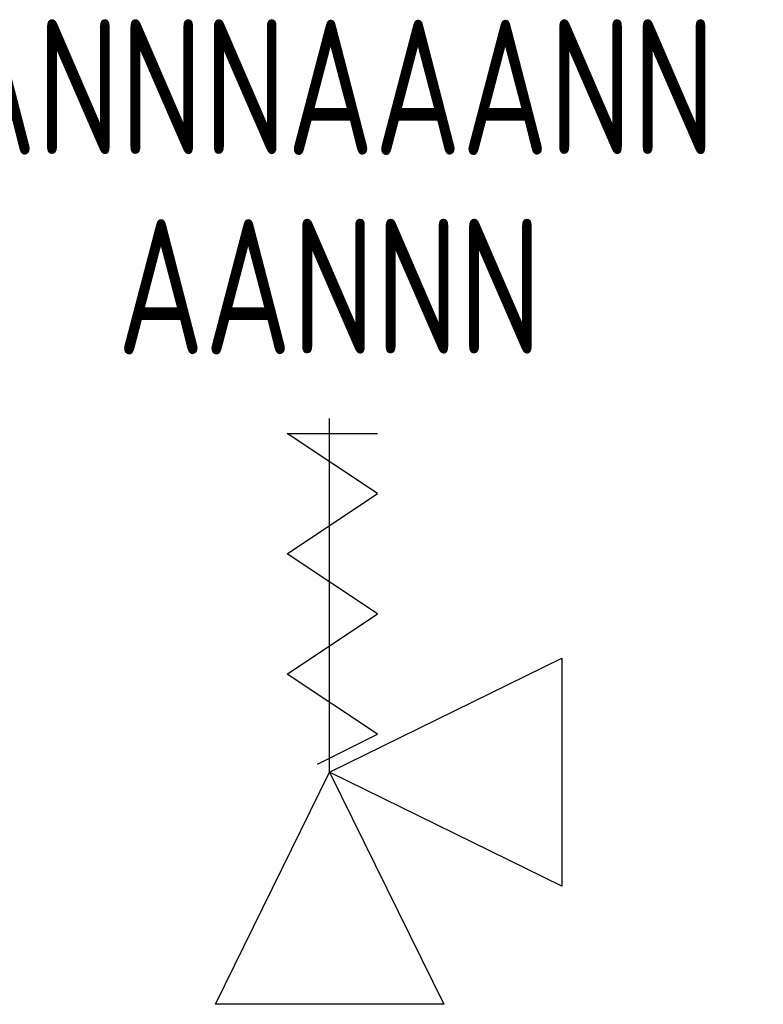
# Model space of a CAD drawing. Header units: millimetres. Extents: x 472 to 1299, y 510 to 798.
# Tile 65 of 69: x 1149 to 1159, y 585 to 598. Entities that reach past the tile are written whole.
import ezdxf
from ezdxf.enums import TextEntityAlignment as Align

# ---------------------------------------------------------------- set-up
doc = ezdxf.new("R2010")
doc.units = ezdxf.units.MM
doc.header["$LTSCALE"] = 4
doc.linetypes.add('DASHED', pattern=[0.75, 0.5, -0.25])
doc.layers.add('ARMATURA', color=7, linetype='Continuous')
doc.layers.add('KKS_1', color=7, linetype='Continuous', lineweight=5)
doc.styles.get("Standard").update_dxf_attribs({"font": 'ISOCP.SHX'})

# ---------------------------------------------------------------- blocks, each defined once
blk = doc.blocks.new('N_SPREZY')
at = {"linetype": 'Continuous'}
for points in [[(0, 0), (0, 4.715)], [(-0.162, 0.103), (0.64, 0.504), (-0.564, 1.306), (0.64, 2.108), (-0.564, 2.91), (0.64, 3.713), (-0.564, 4.515), (0.64, 4.515)]]:
    blk.add_lwpolyline(points, dxfattribs=at)
blk = doc.blocks.new('ZAW BEZP KAT P 1')
at = {"linetype": 'Continuous'}
for p, q in [((0, 3.096), (3.096, 4.616)), ((3.096, 4.616), (3.096, 1.576)), ((-1.52, 0), (0, 3.096)), ((3.096, 1.576), (0, 3.096)), ((0, 3.096), (1.52, 0)), ((1.52, 0), (-1.52, 0))]:
    blk.add_line(p, q, dxfattribs=at)
at = {"layer": 'ARMATURA', "color": 140, "linetype": 'DASHED'}
blk.add_blockref('N_SPREZY', (0, 3.096), dxfattribs=at)
at = {"layer": 'KKS_1', "color": 7, "width": 0.8}
for tag, p in [('KKS_1_POCZ', (0.038, 11.325)), ('KKS_1_KONIEC', (0, 8.666))]:
    blk.add_attdef(tag, text='', height=1.8, dxfattribs=at).set_placement(p, align=Align.CENTER)
at = {"layer": 'KKS_1', "color": 7, "width": 0.8, "flags": 1}
for tag, p, height in [('OPIS', (-6.34, 2.121), 1.5), ('KKS_1_PEŁNY', (-6.354, -2.991), 2.5)]:
    blk.add_attdef(tag, p, '', height=height, dxfattribs=at)

msp = doc.modelspace()

# ---------------------------------------------------------------- block references
msp.add_blockref('ZAW BEZP KAT P 1', (1153.575, 585.046)).add_auto_attribs({'KKS_1_POCZ': 'ANNNAAANN', 'KKS_1_KONIEC': 'AANNN'})

doc.saveas('drawing.dxf')
